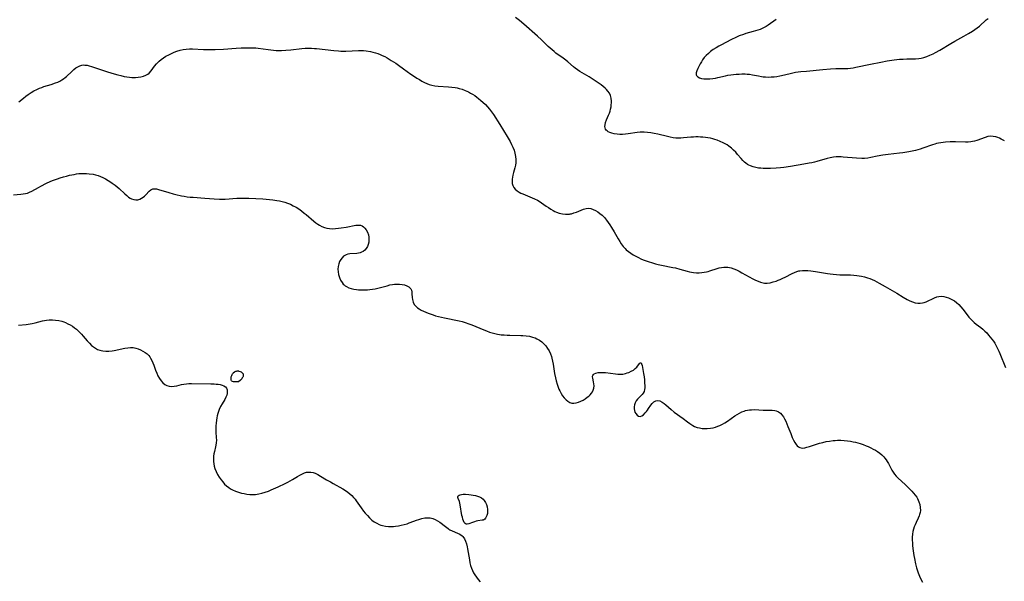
# Model space of a CAD drawing. Header units: inches. Extents: x 1073367 to 1082519, y 1569854 to 1574957.
# Tile 173 of 256: x 1077323 to 1077886, y 1572135 to 1572456. Entities that reach past the tile are written whole.
import ezdxf

# ---------------------------------------------------------------- set-up
doc = ezdxf.new("R2010")
doc.units = ezdxf.units.IN
doc.header["$MEASUREMENT"] = 0
doc.layers.add('CGG_CurvaNivelLidar_v1', color=7, linetype='Continuous', lineweight=30, true_color=0x008008)

msp = doc.modelspace()

# ---------------------------------------------------------------- linework, layer by layer
at = {"layer": 'CGG_CurvaNivelLidar_v1'}
for points in [[(1077886.4315, 1572386.6979, 71), (1077884.6281, 1572387.7467, 71), (1077883.6721, 1572388.2466, 71), (1077882.6214, 1572388.6755, 71), (1077881.5164, 1572389.009, 71), (1077880.0711, 1572389.2838, 71), (1077878.5928, 1572389.3423, 71), (1077876.9964, 1572389.1172, 71), (1077875.3839, 1572388.6683, 71), (1077870.692, 1572386.9598, 71), (1077869.4485, 1572386.5789, 71), (1077868.1787, 1572386.2831, 71), (1077867.278, 1572386.143, 71), (1077865.7794, 1572386.0193, 71), (1077864.253, 1572385.9918, 71), (1077858.5112, 1572386.1504, 71), (1077855.5378, 1572386.1342, 71), (1077852.8318, 1572385.9815, 71), (1077851.4866, 1572385.8475, 71), (1077850.127, 1572385.6647, 71), (1077848.7799, 1572385.4222, 71), (1077847.6775, 1572385.1675, 71), (1077846.5863, 1572384.8658, 71), (1077845.332, 1572384.4641, 71), (1077839.8369, 1572382.4668, 71), (1077838.2791, 1572381.9523, 71), (1077836.9355, 1572381.5591, 71), (1077835.5785, 1572381.2072, 71), (1077833.6665, 1572380.777, 71), (1077831.7395, 1572380.4024, 71), (1077828.4568, 1572379.8741, 71), (1077826.5313, 1572379.6356, 71), (1077819.9896, 1572378.917, 71), (1077816.9724, 1572378.4965, 71), (1077813.756, 1572377.8966, 71), (1077810.0082, 1572377.1049, 71), (1077808.3248, 1572376.8407, 71), (1077806.442, 1572376.6924, 71), (1077804.9175, 1572376.6859, 71), (1077801.8488, 1572376.8482, 71), (1077794.3557, 1572377.4375, 71), (1077793.0975, 1572377.5085, 71), (1077791.6322, 1572377.5426, 71), (1077790.1769, 1572377.5037, 71), (1077788.7349, 1572377.368, 71), (1077786.9103, 1572377.0327, 71), (1077785.0957, 1572376.5704, 71), (1077779.1711, 1572374.8535, 71), (1077777.8956, 1572374.5301, 71), (1077776.337, 1572374.1832, 71), (1077774.7643, 1572373.8744, 71), (1077771.7291, 1572373.3513, 71), (1077764.1225, 1572372.1245, 71), (1077760.3027, 1572371.5564, 71), (1077758.4041, 1572371.3168, 71), (1077755.944, 1572371.0735, 71), (1077752.6739, 1572370.8865, 71), (1077751.0502, 1572370.8546, 71), (1077748.5072, 1572370.9113, 71), (1077747.215, 1572371.0122, 71), (1077745.9413, 1572371.169, 71), (1077744.3104, 1572371.4647, 71), (1077742.733, 1572371.8737, 71), (1077741.2267, 1572372.4149, 71), (1077740.3849, 1572372.8048, 71), (1077739.5803, 1572373.2579, 71), (1077738.6043, 1572373.9432, 71), (1077737.9407, 1572374.4995, 71), (1077736.8857, 1572375.5248, 71), (1077735.8801, 1572376.6336, 71), (1077733.8941, 1572378.9908, 71), (1077732.7974, 1572380.243, 71), (1077731.6482, 1572381.4496, 71), (1077730.429, 1572382.5808, 71), (1077728.9574, 1572383.7272, 71), (1077727.9522, 1572384.3913, 71), (1077726.7931, 1572385.0595, 71), (1077725.5943, 1572385.6637, 71), (1077723.8832, 1572386.4075, 71), (1077722.1278, 1572387.0625, 71), (1077720.8963, 1572387.4695, 71), (1077719.6509, 1572387.8335, 71), (1077718.3908, 1572388.1452, 71), (1077716.9687, 1572388.422, 71), (1077715.5326, 1572388.6324, 71), (1077714.0871, 1572388.7863, 71), (1077712.7507, 1572388.8825, 71), (1077711.3811, 1572388.9325, 71), (1077710.0116, 1572388.9323, 71), (1077708.6448, 1572388.8802, 71), (1077707.0927, 1572388.7602, 71), (1077702.8982, 1572388.3441, 71), (1077701.462, 1572388.2502, 71), (1077700.0315, 1572388.2173, 71), (1077698.6078, 1572388.271, 71), (1077696.9828, 1572388.4616, 71), (1077695.3637, 1572388.7615, 71), (1077693.7457, 1572389.1332, 71), (1077688.2971, 1572390.5169, 71), (1077686.1911, 1572390.9681, 71), (1077684.3055, 1572391.3035, 71), (1077682.4165, 1572391.5583, 71), (1077680.5285, 1572391.7061, 71), (1077678.6462, 1572391.7128, 71), (1077678.1239, 1572391.684, 71), (1077676.4372, 1572391.5038, 71), (1077671.3951, 1572390.6674, 71), (1077669.7555, 1572390.4761, 71), (1077668.1253, 1572390.377, 71), (1077666.5422, 1572390.3812, 71), (1077665.0005, 1572390.4829, 71), (1077663.4034, 1572390.7008, 71), (1077661.9158, 1572391.0408, 71), (1077660.8045, 1572391.4263, 71), (1077659.8297, 1572391.9234, 71), (1077659.2402, 1572392.3555, 71), (1077658.7551, 1572392.8592, 71), (1077658.3694, 1572393.4794, 71), (1077658.127, 1572394.1726, 71), (1077658.0284, 1572394.99, 71), (1077658.085, 1572395.8572, 71), (1077658.4309, 1572397.2718, 71), (1077658.9951, 1572398.7425, 71), (1077660.1345, 1572401.3272, 71), (1077660.5767, 1572402.4795, 71), (1077660.9609, 1572403.6637, 71), (1077661.28, 1572404.8882, 71), (1077661.5216, 1572406.1218, 71), (1077661.6788, 1572407.3517, 71), (1077661.743, 1572408.4294, 71), (1077661.7449, 1572409.4862, 71), (1077661.6227, 1572411.0773, 71), (1077661.2592, 1572412.5722, 71), (1077660.5849, 1572413.9228, 71), (1077659.6487, 1572415.1894, 71), (1077658.9047, 1572416.0124, 71), (1077658.0878, 1572416.8105, 71), (1077657.0158, 1572417.7439, 71), (1077655.8735, 1572418.6473, 71), (1077654.6791, 1572419.5279, 71), (1077651.9036, 1572421.4224, 71), (1077649.0216, 1572423.2275, 71), (1077645.101, 1572425.5098, 71), (1077643.6575, 1572426.388, 71), (1077642.2599, 1572427.3183, 71), (1077641.1054, 1572428.1771, 71), (1077639.9911, 1572429.0809, 71), (1077636.8532, 1572431.8424, 71), (1077635.6069, 1572432.8676, 71), (1077634.1414, 1572433.979, 71), (1077630.0543, 1572436.9139, 71), (1077628.9933, 1572437.7226, 71), (1077627.8461, 1572438.6628, 71), (1077625.6303, 1572440.6555, 71), (1077621.6989, 1572444.4719, 71), (1077619.5051, 1572446.5113, 71), (1077611.6456, 1572453.4009, 71), (1077609.1036, 1572455.5198, 71), (1077606.9309, 1572457.1931, 71)], [(1077755.8796, 1572456.0271, 71.5), (1077751.4625, 1572452.8358, 71.5), (1077750.2882, 1572452.0903, 71.5), (1077749.1503, 1572451.4778, 71.5), (1077747.9673, 1572450.9375, 71.5), (1077746.7586, 1572450.4641, 71.5), (1077745.5208, 1572450.0377, 71.5), (1077742.7914, 1572449.2151, 71.5), (1077738.5689, 1572448.0107, 71.5), (1077737.3097, 1572447.6046, 71.5), (1077734.82, 1572446.6857, 71.5), (1077733.1995, 1572445.9927, 71.5), (1077730.0041, 1572444.465, 71.5), (1077724.6687, 1572441.7098, 71.5), (1077723.0975, 1572440.838, 71.5), (1077721.559, 1572439.923, 71.5), (1077719.9927, 1572438.899, 71.5), (1077718.4948, 1572437.8055, 71.5), (1077717.1718, 1572436.7107, 71.5), (1077715.9515, 1572435.5357, 71.5), (1077714.8683, 1572434.2854, 71.5), (1077713.9072, 1572432.9697, 71.5), (1077713.1775, 1572431.8165, 71.5), (1077712.5127, 1572430.6608, 71.5), (1077711.1363, 1572428.09, 71.5), (1077710.5292, 1572426.7504, 71.5), (1077710.1849, 1572425.5268, 71.5), (1077710.1566, 1572424.9013, 71.5), (1077710.2362, 1572424.4568, 71.5), (1077710.4099, 1572424.0539, 71.5), (1077710.6959, 1572423.6748, 71.5), (1077711.1687, 1572423.2834, 71.5), (1077712.1408, 1572422.7964, 71.5), (1077713.3299, 1572422.4467, 71.5), (1077714.6783, 1572422.2235, 71.5), (1077716.1408, 1572422.1254, 71.5), (1077717.0633, 1572422.1281, 71.5), (1077718.0076, 1572422.175, 71.5), (1077719.8279, 1572422.3787, 71.5), (1077721.1968, 1572422.6262, 71.5), (1077722.5756, 1572422.9318, 71.5), (1077726.8954, 1572423.9491, 71.5), (1077728.2954, 1572424.2123, 71.5), (1077729.9458, 1572424.4722, 71.5), (1077731.5453, 1572424.6696, 71.5), (1077733.1471, 1572424.8169, 71.5), (1077734.7463, 1572424.9174, 71.5), (1077736.3381, 1572424.9722, 71.5), (1077738.2861, 1572424.9628, 71.5), (1077739.46, 1572424.893, 71.5), (1077740.6268, 1572424.7696, 71.5), (1077742.3523, 1572424.4954, 71.5), (1077745.7743, 1572423.81, 71.5), (1077747.6574, 1572423.4819, 71.5), (1077748.6103, 1572423.3615, 71.5), (1077749.7732, 1572423.2627, 71.5), (1077751.4221, 1572423.2123, 71.5), (1077753.0749, 1572423.2547, 71.5), (1077754.727, 1572423.3789, 71.5), (1077756.3736, 1572423.5787, 71.5), (1077758.0096, 1572423.8524, 71.5), (1077759.0701, 1572424.0725, 71.5), (1077763.8869, 1572425.2775, 71.5), (1077765.5046, 1572425.6317, 71.5), (1077767.0472, 1572425.8952, 71.5), (1077770.0619, 1572426.2826, 71.5), (1077773.348, 1572426.6318, 71.5), (1077782.6033, 1572427.5308, 71.5), (1077787.0552, 1572427.8974, 71.5), (1077790.0293, 1572428.0216, 71.5), (1077795.5738, 1572428.0928, 71.5), (1077796.9802, 1572428.1631, 71.5), (1077798.38, 1572428.2897, 71.5), (1077799.9073, 1572428.5066, 71.5), (1077801.43, 1572428.7851, 71.5), (1077809.8291, 1572430.6057, 71.5), (1077815.7142, 1572431.7947, 71.5), (1077819.4258, 1572432.4626, 71.5), (1077823.3536, 1572433.0544, 71.5), (1077826.3852, 1572433.3684, 71.5), (1077828.5255, 1572433.4979, 71.5), (1077830.7536, 1572433.549, 71.5), (1077833.7744, 1572433.569, 71.5), (1077835.6831, 1572433.6295, 71.5), (1077837.5685, 1572433.7987, 71.5), (1077838.9251, 1572434.0294, 71.5), (1077840.3094, 1572434.3713, 71.5), (1077842.1195, 1572434.9636, 71.5), (1077843.9012, 1572435.6821, 71.5), (1077845.6576, 1572436.5002, 71.5), (1077847.0655, 1572437.2242, 71.5), (1077849.6048, 1572438.6495, 71.5), (1077855.8772, 1572442.3902, 71.5), (1077858.1349, 1572443.6984, 71.5), (1077863.3341, 1572446.5398, 71.5), (1077865.9274, 1572448.0026, 71.5), (1077868.2159, 1572449.424, 71.5), (1077869.5436, 1572450.3338, 71.5), (1077870.8241, 1572451.2959, 71.5), (1077872.1332, 1572452.385, 71.5), (1077876.0492, 1572455.8369, 71.5), (1077877.0829, 1572456.6626, 71.5)], [(1077322.9145, 1572409.0586, 70.5), (1077325.5078, 1572411.2068, 70.5), (1077326.8358, 1572412.2253, 70.5), (1077328.1868, 1572413.1983, 70.5), (1077329.962, 1572414.3535, 70.5), (1077331.522, 1572415.2531, 70.5), (1077333.1218, 1572416.0743, 70.5), (1077334.7619, 1572416.8051, 70.5), (1077336.0172, 1572417.2871, 70.5), (1077337.2891, 1572417.7251, 70.5), (1077341.4432, 1572419.018, 70.5), (1077343.8191, 1572419.8216, 70.5), (1077345.1143, 1572420.3322, 70.5), (1077346.3655, 1572420.9055, 70.5), (1077347.5593, 1572421.5618, 70.5), (1077348.5399, 1572422.212, 70.5), (1077349.4679, 1572422.9298, 70.5), (1077350.1746, 1572423.5445, 70.5), (1077353.1608, 1572426.4539, 70.5), (1077354.3236, 1572427.5188, 70.5), (1077355.4199, 1572428.3859, 70.5), (1077356.5567, 1572429.1192, 70.5), (1077357.736, 1572429.6798, 70.5), (1077358.962, 1572430.0194, 70.5), (1077359.7835, 1572430.1003, 70.5), (1077360.6246, 1572430.0822, 70.5), (1077361.884, 1572429.9118, 70.5), (1077363.1768, 1572429.6119, 70.5), (1077364.501, 1572429.2231, 70.5), (1077373.5827, 1572426.1664, 70.5), (1077377.3288, 1572425.004, 70.5), (1077379.4301, 1572424.4369, 70.5), (1077381.3167, 1572423.9863, 70.5), (1077383.2019, 1572423.5947, 70.5), (1077384.6673, 1572423.3393, 70.5), (1077386.124, 1572423.1367, 70.5), (1077387.5672, 1572422.9985, 70.5), (1077388.4574, 1572422.9517, 70.5), (1077389.6771, 1572422.9473, 70.5), (1077391.2256, 1572423.0565, 70.5), (1077392.7216, 1572423.2955, 70.5), (1077394.1467, 1572423.6687, 70.5), (1077395.478, 1572424.1895, 70.5), (1077396.6873, 1572424.8805, 70.5), (1077397.4501, 1572425.4868, 70.5), (1077398.5525, 1572426.6683, 70.5), (1077399.5501, 1572427.9998, 70.5), (1077400.5321, 1572429.3937, 70.5), (1077401.5863, 1572430.7682, 70.5), (1077402.3042, 1572431.5684, 70.5), (1077403.0833, 1572432.3223, 70.5), (1077404.3101, 1572433.318, 70.5), (1077405.635, 1572434.2252, 70.5), (1077407.0322, 1572435.0671, 70.5), (1077408.6665, 1572435.9524, 70.5), (1077410.1647, 1572436.6762, 70.5), (1077411.6991, 1572437.3367, 70.5), (1077413.2632, 1572437.9275, 70.5), (1077415.2122, 1572438.5387, 70.5), (1077416.8583, 1572438.9342, 70.5), (1077418.5258, 1572439.2034, 70.5), (1077420.4036, 1572439.3358, 70.5), (1077422.3007, 1572439.3341, 70.5), (1077428.4714, 1572439.0372, 70.5), (1077430.0785, 1572438.9911, 70.5), (1077433.304, 1572438.9733, 70.5), (1077435.2291, 1572439.0037, 70.5), (1077439.8972, 1572439.1943, 70.5), (1077447.1414, 1572439.7054, 70.5), (1077450.1202, 1572439.8846, 70.5), (1077453.4946, 1572439.9833, 70.5), (1077455.2321, 1572439.9749, 70.5), (1077456.8318, 1572439.9265, 70.5), (1077458.4261, 1572439.8267, 70.5), (1077459.8019, 1572439.6907, 70.5), (1077465.5483, 1572438.8868, 70.5), (1077467.0601, 1572438.6933, 70.5), (1077468.5755, 1572438.5411, 70.5), (1077470.066, 1572438.4459, 70.5), (1077471.5599, 1572438.3997, 70.5), (1077473.0559, 1572438.395, 70.5), (1077475.5335, 1572438.4729, 70.5), (1077478.454, 1572438.6994, 70.5), (1077484.8013, 1572439.463, 70.5), (1077486.6639, 1572439.6372, 70.5), (1077488.5274, 1572439.7261, 70.5), (1077490.2083, 1572439.7094, 70.5), (1077491.89, 1572439.613, 70.5), (1077493.1562, 1572439.5001, 70.5), (1077503.0919, 1572438.3387, 70.5), (1077505.6546, 1572438.1003, 70.5), (1077507.0842, 1572438.0148, 70.5), (1077508.5118, 1572437.9772, 70.5), (1077509.9678, 1572437.9953, 70.5), (1077517.0644, 1572438.3915, 70.5), (1077518.5461, 1572438.3995, 70.5), (1077520.0433, 1572438.3139, 70.5), (1077521.5366, 1572438.1465, 70.5), (1077523.9322, 1572437.7512, 70.5), (1077525.3884, 1572437.4338, 70.5), (1077526.8306, 1572437.0474, 70.5), (1077528.2523, 1572436.5828, 70.5), (1077529.51, 1572436.0912, 70.5), (1077530.7485, 1572435.5389, 70.5), (1077532.1235, 1572434.8573, 70.5), (1077533.4792, 1572434.1232, 70.5), (1077535.8795, 1572432.6908, 70.5), (1077538.4196, 1572431.0589, 70.5), (1077539.9403, 1572430.0334, 70.5), (1077542.9362, 1572427.904, 70.5), (1077547.1229, 1572424.8241, 70.5), (1077549.1306, 1572423.4415, 70.5), (1077550.5404, 1572422.5475, 70.5), (1077551.9677, 1572421.7018, 70.5), (1077553.4075, 1572420.9044, 70.5), (1077554.8553, 1572420.1586, 70.5), (1077556.2089, 1572419.5206, 70.5), (1077557.578, 1572418.9629, 70.5), (1077558.9753, 1572418.5189, 70.5), (1077560.7746, 1572418.1553, 70.5), (1077562.6215, 1572417.9503, 70.5), (1077568.5349, 1572417.6257, 70.5), (1077570.4316, 1572417.4247, 70.5), (1077572.3197, 1572417.1441, 70.5), (1077573.4936, 1572416.932, 70.5), (1077574.6577, 1572416.6835, 70.5), (1077576.428, 1572416.2052, 70.5), (1077578.1498, 1572415.5908, 70.5), (1077579.1072, 1572415.1692, 70.5), (1077580.0458, 1572414.7014, 70.5), (1077581.2273, 1572414.0438, 70.5), (1077582.385, 1572413.3322, 70.5), (1077583.5565, 1572412.5504, 70.5), (1077584.7064, 1572411.7281, 70.5), (1077585.8354, 1572410.8714, 70.5), (1077587.0859, 1572409.8639, 70.5), (1077588.2998, 1572408.8112, 70.5), (1077589.6807, 1572407.4925, 70.5), (1077590.9848, 1572406.097, 70.5), (1077592.1088, 1572404.7425, 70.5), (1077593.1636, 1572403.329, 70.5), (1077594.2434, 1572401.7375, 70.5), (1077597.873, 1572396.0708, 70.5), (1077602.1567, 1572389.1964, 70.5), (1077603.8656, 1572386.2871, 70.5), (1077604.7092, 1572384.7058, 70.5), (1077605.4522, 1572383.0977, 70.5), (1077606.0948, 1572381.3572, 70.5), (1077606.6018, 1572379.5964, 70.5), (1077606.9667, 1572377.8242, 70.5), (1077607.1628, 1572376.0526, 70.5), (1077607.1854, 1572375.113, 70.5), (1077607.1429, 1572374.1797, 70.5), (1077606.9413, 1572372.7647, 70.5), (1077606.5982, 1572371.3444, 70.5), (1077605.7461, 1572368.5477, 70.5), (1077605.3593, 1572367.159, 70.5), (1077605.1074, 1572365.9642, 70.5), (1077604.9555, 1572364.7806, 70.5), (1077604.9262, 1572363.6203, 70.5), (1077605.0658, 1572362.3657, 70.5), (1077605.3985, 1572361.1826, 70.5), (1077605.9394, 1572360.1003, 70.5), (1077606.7666, 1572359.073, 70.5), (1077607.8036, 1572358.1734, 70.5), (1077609.0014, 1572357.3791, 70.5), (1077610.0204, 1572356.8226, 70.5), (1077611.0973, 1572356.311, 70.5), (1077612.3947, 1572355.7637, 70.5), (1077616.4396, 1572354.1838, 70.5), (1077617.7979, 1572353.5963, 70.5), (1077619.5776, 1572352.7029, 70.5), (1077620.4409, 1572352.2005, 70.5), (1077621.8132, 1572351.3074, 70.5), (1077624.4863, 1572349.4106, 70.5), (1077625.8096, 1572348.5043, 70.5), (1077627.1487, 1572347.6438, 70.5), (1077628.5006, 1572346.8446, 70.5), (1077629.3858, 1572346.3693, 70.5), (1077630.2851, 1572345.9442, 70.5), (1077631.9617, 1572345.3388, 70.5), (1077633.6866, 1572344.9384, 70.5), (1077635.433, 1572344.7426, 70.5), (1077636.5902, 1572344.7326, 70.5), (1077637.7381, 1572344.827, 70.5), (1077638.1615, 1572344.891, 70.5), (1077638.9064, 1572345.0435, 70.5), (1077640.3342, 1572345.4557, 70.5), (1077641.7351, 1572345.9705, 70.5), (1077644.4554, 1572347.0969, 70.5), (1077645.857, 1572347.6318, 70.5), (1077647.2337, 1572348.0192, 70.5), (1077648.5939, 1572348.1633, 70.5), (1077649.9453, 1572347.9883, 70.5), (1077651.2879, 1572347.5403, 70.5), (1077652.6212, 1572346.8843, 70.5), (1077653.9041, 1572346.094, 70.5), (1077655.1636, 1572345.1781, 70.5), (1077656.3846, 1572344.1499, 70.5), (1077657.6996, 1572342.8544, 70.5), (1077658.9277, 1572341.4151, 70.5), (1077659.9577, 1572340.0341, 70.5), (1077660.9364, 1572338.5906, 70.5), (1077661.875, 1572337.1026, 70.5), (1077663.271, 1572334.7461, 70.5), (1077665.5688, 1572330.7466, 70.5), (1077666.4748, 1572329.2303, 70.5), (1077667.4191, 1572327.7617, 70.5), (1077668.4298, 1572326.3665, 70.5), (1077669.5398, 1572325.075, 70.5), (1077670.1976, 1572324.4271, 70.5), (1077671.4612, 1572323.3644, 70.5), (1077672.8167, 1572322.4009, 70.5), (1077674.2417, 1572321.5145, 70.5), (1077675.7191, 1572320.6887, 70.5), (1077677.1411, 1572319.9613, 70.5), (1077678.5961, 1572319.2838, 70.5), (1077679.9525, 1572318.714, 70.5), (1077682.7229, 1572317.6814, 70.5), (1077685.2177, 1572316.8537, 70.5), (1077686.8682, 1572316.3658, 70.5), (1077688.5333, 1572315.9294, 70.5), (1077690.3159, 1572315.5276, 70.5), (1077696.9065, 1572314.2921, 70.5), (1077698.3157, 1572313.9947, 70.5), (1077700.7885, 1572313.3845, 70.5), (1077705.0084, 1572312.1877, 70.5), (1077706.4132, 1572311.8214, 70.5), (1077707.5603, 1572311.5659, 70.5), (1077708.7102, 1572311.3696, 70.5), (1077710.3363, 1572311.2223, 70.5), (1077711.9646, 1572311.226, 70.5), (1077713.3667, 1572311.3462, 70.5), (1077714.7587, 1572311.5554, 70.5), (1077716.1367, 1572311.8333, 70.5), (1077717.1113, 1572312.0665, 70.5), (1077718.073, 1572312.332, 70.5), (1077722.1235, 1572313.6339, 70.5), (1077723.4507, 1572313.9919, 70.5), (1077724.7826, 1572314.2738, 70.5), (1077726.1165, 1572314.4515, 70.5), (1077727.2274, 1572314.498, 70.5), (1077728.3332, 1572314.4365, 70.5), (1077729.3001, 1572314.2847, 70.5), (1077730.2599, 1572314.0507, 70.5), (1077731.7531, 1572313.5476, 70.5), (1077733.2341, 1572312.9158, 70.5), (1077734.8234, 1572312.1322, 70.5), (1077736.41, 1572311.2846, 70.5), (1077742.6178, 1572307.8042, 70.5), (1077744.0949, 1572307.0405, 70.5), (1077745.5761, 1572306.3673, 70.5), (1077747.0681, 1572305.8288, 70.5), (1077748.5785, 1572305.478, 70.5), (1077749.1968, 1572305.4035, 70.5), (1077750.8552, 1572305.3914, 70.5), (1077752.5333, 1572305.6016, 70.5), (1077754.2196, 1572305.9878, 70.5), (1077755.903, 1572306.5175, 70.5), (1077757.1137, 1572306.9765, 70.5), (1077758.3165, 1572307.4858, 70.5), (1077759.6892, 1572308.1194, 70.5), (1077761.0491, 1572308.789, 70.5), (1077765.073, 1572310.8594, 70.5), (1077766.4183, 1572311.4743, 70.5), (1077767.7845, 1572311.9882, 70.5), (1077768.8928, 1572312.2967, 70.5), (1077769.3994, 1572312.402, 70.5), (1077770.9624, 1572312.6025, 70.5), (1077772.5553, 1572312.6519, 70.5), (1077774.1131, 1572312.5851, 70.5), (1077775.6863, 1572312.435, 70.5), (1077778.4723, 1572312.0435, 70.5), (1077785.291, 1572310.8246, 70.5), (1077786.9232, 1572310.5794, 70.5), (1077788.5615, 1572310.3869, 70.5), (1077790.5014, 1572310.2431, 70.5), (1077792.446, 1572310.1738, 70.5), (1077796.8897, 1572310.1131, 70.5), (1077798.5171, 1572310.0467, 70.5), (1077800.2817, 1572309.9202, 70.5), (1077802.0378, 1572309.7355, 70.5), (1077803.3573, 1572309.5555, 70.5), (1077804.6672, 1572309.3348, 70.5), (1077806.4709, 1572308.9464, 70.5), (1077808.2418, 1572308.4479, 70.5), (1077809.5722, 1572307.9802, 70.5), (1077810.8775, 1572307.4428, 70.5), (1077812.1573, 1572306.8414, 70.5), (1077813.4942, 1572306.1371, 70.5), (1077814.8112, 1572305.3868, 70.5), (1077818.2154, 1572303.3636, 70.5), (1077824.8599, 1572299.5428, 70.5), (1077828.5473, 1572297.2998, 70.5), (1077830.8239, 1572296.0005, 70.5), (1077832.3635, 1572295.2305, 70.5), (1077833.9151, 1572294.5921, 70.5), (1077835.4774, 1572294.1325, 70.5), (1077837.046, 1572293.8863, 70.5), (1077838.332, 1572293.8719, 70.5), (1077839.6609, 1572294.0521, 70.5), (1077840.6659, 1572294.3227, 70.5), (1077841.6508, 1572294.6846, 70.5), (1077842.8663, 1572295.2312, 70.5), (1077845.2521, 1572296.4339, 70.5), (1077846.4889, 1572297.0096, 70.5), (1077847.736, 1572297.4744, 70.5), (1077849.0032, 1572297.7638, 70.5), (1077850.3579, 1572297.8251, 70.5), (1077851.7348, 1572297.6715, 70.5), (1077853.1229, 1572297.3484, 70.5), (1077854.4553, 1572296.9076, 70.5), (1077855.6218, 1572296.4158, 70.5), (1077856.7624, 1572295.8309, 70.5), (1077857.8642, 1572295.1508, 70.5), (1077859.159, 1572294.1683, 70.5), (1077860.3613, 1572293.0415, 70.5), (1077861.5311, 1572291.7545, 70.5), (1077862.6464, 1572290.3904, 70.5), (1077865.1561, 1572287.1284, 70.5), (1077866.1677, 1572285.8836, 70.5), (1077867.2338, 1572284.694, 70.5), (1077868.353, 1572283.6019, 70.5), (1077869.1809, 1572282.8788, 70.5), (1077870.3821, 1572281.9101, 70.5), (1077872.9274, 1572279.9792, 70.5), (1077874.2121, 1572278.9418, 70.5), (1077875.3323, 1572277.9156, 70.5), (1077876.3995, 1572276.8217, 70.5), (1077877.4208, 1572275.6732, 70.5), (1077878.4005, 1572274.4803, 70.5), (1077879.3264, 1572273.2632, 70.5), (1077880.1327, 1572272.1097, 70.5), (1077880.8991, 1572270.927, 70.5), (1077881.7788, 1572269.4535, 70.5), (1077882.5846, 1572267.9382, 70.5), (1077883.2396, 1572266.5241, 70.5), (1077883.8435, 1572265.0811, 70.5), (1077887.0103, 1572257.0611, 70.5)], [(1077319.947, 1572355.9013, 70), (1077324.1286, 1572356.2024, 70), (1077325.468, 1572356.3437, 70), (1077326.7766, 1572356.5761, 70), (1077327.8142, 1572356.8623, 70), (1077329.0907, 1572357.361, 70), (1077330.3381, 1572357.9752, 70), (1077334.1458, 1572360.1102, 70), (1077335.4914, 1572360.831, 70), (1077338.7448, 1572362.4531, 70), (1077340.81, 1572363.3686, 70), (1077342.2017, 1572363.9401, 70), (1077345.0294, 1572364.9961, 70), (1077346.4633, 1572365.4741, 70), (1077348.5351, 1572366.0943, 70), (1077350.2437, 1572366.5597, 70), (1077351.9594, 1572366.9852, 70), (1077354.5401, 1572367.532, 70), (1077355.8953, 1572367.7676, 70), (1077357.2512, 1572367.9534, 70), (1077358.6083, 1572368.0724, 70), (1077360.1367, 1572368.1096, 70), (1077361.6637, 1572368.0527, 70), (1077363.1852, 1572367.912, 70), (1077365.3144, 1572367.5755, 70), (1077366.7928, 1572367.2344, 70), (1077368.2452, 1572366.7967, 70), (1077369.602, 1572366.2818, 70), (1077370.933, 1572365.6879, 70), (1077372.4666, 1572364.9124, 70), (1077373.9682, 1572364.0656, 70), (1077375.4328, 1572363.1544, 70), (1077376.2894, 1572362.5791, 70), (1077377.9731, 1572361.3424, 70), (1077379.1318, 1572360.3831, 70), (1077380.2482, 1572359.3833, 70), (1077383.4956, 1572356.3325, 70), (1077384.5925, 1572355.3755, 70), (1077385.7005, 1572354.5218, 70), (1077386.5089, 1572353.9972, 70), (1077387.3336, 1572353.5662, 70), (1077388.7477, 1572353.0973, 70), (1077389.8917, 1572352.964, 70), (1077391.0173, 1572353.0599, 70), (1077392.0501, 1572353.3704, 70), (1077393.0384, 1572353.8583, 70), (1077393.9774, 1572354.4817, 70), (1077394.7799, 1572355.1319, 70), (1077395.5349, 1572355.8356, 70), (1077397.4882, 1572357.8528, 70), (1077398.4578, 1572358.6633, 70), (1077399.5011, 1572359.1778, 70), (1077400.5098, 1572359.3061, 70), (1077401.6105, 1572359.1895, 70), (1077402.7952, 1572358.9047, 70), (1077408.6327, 1572357.0857, 70), (1077411.0758, 1572356.4061, 70), (1077412.6494, 1572356.0076, 70), (1077415.855, 1572355.3011, 70), (1077417.4799, 1572355.0086, 70), (1077419.2047, 1572354.7585, 70), (1077420.8708, 1572354.5719, 70), (1077422.5432, 1572354.4222, 70), (1077429.2404, 1572353.9369, 70), (1077434.6446, 1572353.4758, 70), (1077437.7099, 1572353.3281, 70), (1077439.4144, 1572353.3273, 70), (1077440.9057, 1572353.3853, 70), (1077447.6357, 1572353.9067, 70), (1077449.5846, 1572353.9844, 70), (1077451.1712, 1572353.9916, 70), (1077454.3508, 1572353.8995, 70), (1077462.5025, 1572353.4631, 70), (1077466.305, 1572353.1843, 70), (1077468.1936, 1572352.9824, 70), (1077470.4511, 1572352.6489, 70), (1077472.0046, 1572352.3532, 70), (1077473.5415, 1572352.0012, 70), (1077475.0572, 1572351.5855, 70), (1077476.5459, 1572351.0949, 70), (1077478.1944, 1572350.4311, 70), (1077479.8236, 1572349.6344, 70), (1077481.4054, 1572348.7349, 70), (1077482.944, 1572347.7507, 70), (1077484.5475, 1572346.6167, 70), (1077486.1087, 1572345.4203, 70), (1077487.1751, 1572344.5569, 70), (1077491.6777, 1572340.7197, 70), (1077492.7612, 1572339.871, 70), (1077493.8712, 1572339.0826, 70), (1077494.8067, 1572338.495, 70), (1077496.1888, 1572337.7552, 70), (1077497.6162, 1572337.156, 70), (1077499.0899, 1572336.7269, 70), (1077500.4954, 1572336.5038, 70), (1077502.228, 1572336.429, 70), (1077503.9891, 1572336.5092, 70), (1077505.7652, 1572336.6906, 70), (1077507.1969, 1572336.8819, 70), (1077510.0141, 1572337.3573, 70), (1077515.5631, 1572338.4291, 70), (1077516.977, 1572338.5799, 70), (1077518.2688, 1572338.4448, 70), (1077519.1841, 1572338.0587, 70), (1077520.0225, 1572337.4539, 70), (1077520.7864, 1572336.6775, 70), (1077521.4731, 1572335.769, 70), (1077522.2331, 1572334.436, 70), (1077522.7812, 1572332.9693, 70), (1077523.0265, 1572331.6841, 70), (1077523.0947, 1572330.3615, 70), (1077523.0001, 1572329.0363, 70), (1077522.9512, 1572328.7059, 70), (1077522.6571, 1572327.4362, 70), (1077522.198, 1572326.241, 70), (1077521.5635, 1572325.1589, 70), (1077520.7419, 1572324.2244, 70), (1077519.7633, 1572323.4592, 70), (1077518.9312, 1572323.0002, 70), (1077518.0402, 1572322.6585, 70), (1077517.0872, 1572322.4334, 70), (1077516.0988, 1572322.2999, 70), (1077512.2428, 1572322.0337, 70), (1077511.0202, 1572321.8409, 70), (1077510.0127, 1572321.5436, 70), (1077509.2732, 1572321.1872, 70), (1077508.6252, 1572320.7378, 70), (1077507.7293, 1572319.8676, 70), (1077506.9583, 1572318.8245, 70), (1077506.3187, 1572317.6459, 70), (1077505.8255, 1572316.3621, 70), (1077505.4761, 1572314.8692, 70), (1077505.3375, 1572313.3192, 70), (1077505.4129, 1572311.8066, 70), (1077505.6752, 1572310.3027, 70), (1077506.1743, 1572308.6491, 70), (1077506.8673, 1572307.0831, 70), (1077507.7475, 1572305.6515, 70), (1077508.4225, 1572304.8234, 70), (1077508.8512, 1572304.3925, 70), (1077509.4728, 1572303.8781, 70), (1077510.3466, 1572303.3187, 70), (1077511.6118, 1572302.7165, 70), (1077512.9791, 1572302.2437, 70), (1077514.4235, 1572301.8869, 70), (1077515.9256, 1572301.6395, 70), (1077517.0926, 1572301.5227, 70), (1077518.2777, 1572301.4586, 70), (1077519.4859, 1572301.4403, 70), (1077520.7027, 1572301.4678, 70), (1077522.203, 1572301.564, 70), (1077523.7042, 1572301.7188, 70), (1077525.201, 1572301.9217, 70), (1077526.6882, 1572302.165, 70), (1077528.2025, 1572302.4561, 70), (1077529.7653, 1572302.8231, 70), (1077533.5041, 1572303.8829, 70), (1077535.0754, 1572304.2757, 70), (1077536.641, 1572304.5774, 70), (1077537.622, 1572304.7038, 70), (1077538.5949, 1572304.7795, 70), (1077539.5596, 1572304.8058, 70), (1077540.506, 1572304.78, 70), (1077542.0286, 1572304.6166, 70), (1077543.4542, 1572304.3069, 70), (1077544.7455, 1572303.8498, 70), (1077545.8557, 1572303.2331, 70), (1077546.2987, 1572302.8813, 70), (1077546.6365, 1572302.5363, 70), (1077546.9694, 1572302.0836, 70), (1077547.3412, 1572301.3088, 70), (1077547.5905, 1572300.3343, 70), (1077547.7134, 1572299.2891, 70), (1077547.831, 1572297.1197, 70), (1077547.9524, 1572296.0211, 70), (1077548.1256, 1572295.1909, 70), (1077548.3908, 1572294.3834, 70), (1077549.0537, 1572293.1419, 70), (1077550.0211, 1572291.9901, 70), (1077550.8911, 1572291.2354, 70), (1077551.8681, 1572290.5503, 70), (1077552.9305, 1572289.9226, 70), (1077554.202, 1572289.2745, 70), (1077555.5414, 1572288.6745, 70), (1077556.9304, 1572288.115, 70), (1077559.7319, 1572287.1217, 70), (1077561.1315, 1572286.6937, 70), (1077562.8085, 1572286.2522, 70), (1077566.2233, 1572285.494, 70), (1077574.6938, 1572283.7621, 70), (1077576.3555, 1572283.3619, 70), (1077578.1976, 1572282.8447, 70), (1077580.271, 1572282.1424, 70), (1077581.9306, 1572281.5033, 70), (1077588.7013, 1572278.6118, 70), (1077590.3787, 1572277.9635, 70), (1077592.0753, 1572277.3771, 70), (1077593.5976, 1572276.9143, 70), (1077595.1326, 1572276.5103, 70), (1077596.6789, 1572276.1709, 70), (1077597.6799, 1572275.9911, 70), (1077598.6854, 1572275.8459, 70), (1077600.4278, 1572275.6767, 70), (1077602.0861, 1572275.5767, 70), (1077603.7497, 1572275.5178, 70), (1077609.9028, 1572275.4823, 70), (1077611.0523, 1572275.4292, 70), (1077612.9605, 1572275.2532, 70), (1077614.8338, 1572274.957, 70), (1077616.6518, 1572274.5197, 70), (1077618.1394, 1572274.0077, 70), (1077619.1546, 1572273.5458, 70), (1077620.5752, 1572272.7335, 70), (1077621.9148, 1572271.762, 70), (1077623.1504, 1572270.6529, 70), (1077624.2677, 1572269.4152, 70), (1077625.2657, 1572268.0322, 70), (1077626.1318, 1572266.5435, 70), (1077626.8697, 1572264.9687, 70), (1077627.4739, 1572263.32, 70), (1077627.7239, 1572262.4654, 70), (1077628.1238, 1572260.7596, 70), (1077628.4426, 1572259.0151, 70), (1077629.2586, 1572253.6833, 70), (1077629.7235, 1572251.2726, 70), (1077630.1702, 1572249.3916, 70), (1077630.6896, 1572247.5481, 70), (1077631.2905, 1572245.7591, 70), (1077631.7011, 1572244.7127, 70), (1077632.1587, 1572243.7023, 70), (1077632.9491, 1572242.2669, 70), (1077633.8428, 1572240.935, 70), (1077634.8143, 1572239.7165, 70), (1077635.8174, 1572238.6597, 70), (1077636.8737, 1572237.7668, 70), (1077637.9853, 1572237.0882, 70), (1077639.1582, 1572236.6883, 70), (1077640.342, 1572236.6153, 70), (1077641.6525, 1572236.8203, 70), (1077642.9916, 1572237.2474, 70), (1077644.3393, 1572237.8401, 70), (1077645.5751, 1572238.4989, 70), (1077646.7783, 1572239.2447, 70), (1077647.9235, 1572240.067, 70), (1077648.7627, 1572240.7618, 70), (1077649.5342, 1572241.4977, 70), (1077650.27, 1572242.334, 70), (1077650.8839, 1572243.2162, 70), (1077651.3476, 1572244.1463, 70), (1077651.6804, 1572245.3389, 70), (1077651.7911, 1572246.5612, 70), (1077651.7192, 1572247.7679, 70), (1077651.5157, 1572248.8887, 70), (1077651.0505, 1572250.9291, 70), (1077650.9737, 1572251.8262, 70), (1077651.0053, 1572252.1742, 70), (1077651.1053, 1572252.5607, 70), (1077651.4468, 1572253.1293, 70), (1077651.9458, 1572253.5259, 70), (1077652.9099, 1572253.9325, 70), (1077654.1081, 1572254.1905, 70), (1077655.4756, 1572254.3154, 70), (1077656.9598, 1572254.3128, 70), (1077658.4496, 1572254.1958, 70), (1077664.1734, 1572253.4623, 70), (1077665.4042, 1572253.3424, 70), (1077666.6239, 1572253.2861, 70), (1077668.2458, 1572253.3593, 70), (1077669.8493, 1572253.648, 70), (1077670.8217, 1572253.9441, 70), (1077671.7591, 1572254.3051, 70), (1077673.1106, 1572254.9322, 70), (1077674.3473, 1572255.6504, 70), (1077675.416, 1572256.4648, 70), (1077676.1895, 1572257.263, 70), (1077677.8016, 1572259.4013, 70), (1077678.202, 1572259.7562, 70), (1077678.3578, 1572259.8107, 70), (1077678.4895, 1572259.8048, 70), (1077678.6767, 1572259.6931, 70), (1077678.9999, 1572259.1512, 70), (1077679.2761, 1572258.2716, 70), (1077679.5241, 1572257.143, 70), (1077680.1318, 1572253.5842, 70), (1077680.4025, 1572251.7054, 70), (1077680.5832, 1572249.9873, 70), (1077680.7075, 1572248.2984, 70), (1077680.7851, 1572246.6899, 70), (1077680.8037, 1572245.5266, 70), (1077680.7243, 1572244.443, 70), (1077680.4352, 1572243.3017, 70), (1077679.9318, 1572242.318, 70), (1077679.4128, 1572241.6905, 70), (1077678.158, 1572240.5371, 70), (1077677.3822, 1572239.7764, 70), (1077676.6302, 1572238.9207, 70), (1077675.9482, 1572237.9798, 70), (1077675.3862, 1572236.9606, 70), (1077674.9745, 1572235.8185, 70), (1077674.7591, 1572234.6406, 70), (1077674.7536, 1572233.4717, 70), (1077674.923, 1572232.5188, 70), (1077675.2311, 1572231.6279, 70), (1077675.6531, 1572230.8239, 70), (1077676.3903, 1572229.9022, 70), (1077677.25, 1572229.2878, 70), (1077678.1839, 1572229.0875, 70), (1077679.1634, 1572229.3902, 70), (1077680.1524, 1572230.1016, 70), (1077681.1289, 1572231.0985, 70), (1077681.78, 1572231.8932, 70), (1077682.4087, 1572232.7465, 70), (1077683.0075, 1572233.633, 70), (1077684.3093, 1572235.64, 70), (1077685.0104, 1572236.5246, 70), (1077686.0137, 1572237.415, 70), (1077687.1254, 1572237.9974, 70), (1077688.2995, 1572238.1913, 70), (1077689.4976, 1572237.9351, 70), (1077690.7148, 1572237.316, 70), (1077691.9511, 1572236.4385, 70), (1077692.8821, 1572235.673, 70), (1077695.8616, 1572233.1036, 70), (1077697.7246, 1572231.6213, 70), (1077702.7936, 1572227.8457, 70), (1077705.2622, 1572225.9519, 70), (1077706.4941, 1572225.0541, 70), (1077707.743, 1572224.2314, 70), (1077708.2838, 1572223.9128, 70), (1077709.2836, 1572223.4, 70), (1077710.7239, 1572222.8543, 70), (1077712.1291, 1572222.4967, 70), (1077713.5736, 1572222.2688, 70), (1077715.0441, 1572222.16, 70), (1077716.5291, 1572222.1666, 70), (1077718.3392, 1572222.3355, 70), (1077719.9439, 1572222.6458, 70), (1077721.237, 1572223.008, 70), (1077722.5133, 1572223.4561, 70), (1077723.7707, 1572223.9786, 70), (1077725.2431, 1572224.6895, 70), (1077726.6782, 1572225.4887, 70), (1077728.0868, 1572226.3809, 70), (1077732.3988, 1572229.417, 70), (1077733.6818, 1572230.2422, 70), (1077734.9895, 1572230.9956, 70), (1077736.3229, 1572231.6582, 70), (1077737.6845, 1572232.2063, 70), (1077738.468, 1572232.4549, 70), (1077739.5992, 1572232.7193, 70), (1077740.7024, 1572232.8774, 70), (1077741.8189, 1572232.9608, 70), (1077743.5792, 1572232.9842, 70), (1077748.6139, 1572232.7633, 70), (1077751.9943, 1572232.7189, 70), (1077753.636, 1572232.661, 70), (1077755.1925, 1572232.4781, 70), (1077756.0454, 1572232.2792, 70), (1077756.8507, 1572231.9886, 70), (1077757.2936, 1572231.769, 70), (1077757.8664, 1572231.4025, 70), (1077758.3587, 1572231.0037, 70), (1077759.2528, 1572230.0639, 70), (1077760.0555, 1572228.963, 70), (1077760.7833, 1572227.7377, 70), (1077761.4483, 1572226.4177, 70), (1077762.0989, 1572224.939, 70), (1077762.7141, 1572223.4107, 70), (1077764.2872, 1572219.3327, 70), (1077765.1906, 1572217.1051, 70), (1077765.8628, 1572215.6176, 70), (1077766.58, 1572214.2473, 70), (1077767.3714, 1572213.0331, 70), (1077768.0208, 1572212.2813, 70), (1077768.7352, 1572211.684, 70), (1077769.5229, 1572211.2739, 70), (1077770.8201, 1572211.047, 70), (1077772.2563, 1572211.1711, 70), (1077773.5813, 1572211.4735, 70), (1077774.9722, 1572211.8944, 70), (1077778.4148, 1572213.0573, 70), (1077780.7253, 1572213.7597, 70), (1077782.5788, 1572214.2545, 70), (1077784.4629, 1572214.6888, 70), (1077786.3698, 1572215.0461, 70), (1077788.4662, 1572215.3255, 70), (1077789.7381, 1572215.4323, 70), (1077791.0123, 1572215.49, 70), (1077792.9035, 1572215.4846, 70), (1077794.7913, 1572215.3848, 70), (1077796.6712, 1572215.2032, 70), (1077798.4342, 1572214.9547, 70), (1077799.9359, 1572214.6639, 70), (1077801.3233, 1572214.3341, 70), (1077802.6998, 1572213.9565, 70), (1077804.0648, 1572213.5376, 70), (1077805.7294, 1572212.9695, 70), (1077807.369, 1572212.3445, 70), (1077808.5092, 1572211.8669, 70), (1077810.0052, 1572211.1855, 70), (1077811.4646, 1572210.455, 70), (1077812.7501, 1572209.7451, 70), (1077813.9866, 1572208.9796, 70), (1077815.2232, 1572208.0984, 70), (1077816.3783, 1572207.1359, 70), (1077817.4365, 1572206.0853, 70), (1077818.1817, 1572205.2046, 70), (1077818.8633, 1572204.2747, 70), (1077819.5028, 1572203.2818, 70), (1077820.1288, 1572202.2004, 70), (1077822.0995, 1572198.4238, 70), (1077822.876, 1572197.1443, 70), (1077823.6794, 1572196.0542, 70), (1077824.5723, 1572195.016, 70), (1077825.5345, 1572194.0185, 70), (1077829.886, 1572189.9683, 70), (1077831.2084, 1572188.6805, 70), (1077833.5538, 1572186.2904, 70), (1077834.5564, 1572185.1881, 70), (1077835.4883, 1572184.057, 70), (1077836.319, 1572182.8823, 70), (1077836.7161, 1572182.22, 70), (1077837.1947, 1572181.2764, 70), (1077837.5927, 1572180.307, 70), (1077838.0815, 1572178.6543, 70), (1077838.3537, 1572176.9829, 70), (1077838.3945, 1572175.3244, 70), (1077838.2632, 1572174.1717, 70), (1077837.9957, 1572173.1006, 70), (1077837.672, 1572172.2019, 70), (1077837.1433, 1572170.9765, 70), (1077835.9555, 1572168.464, 70), (1077835.3803, 1572167.1614, 70), (1077834.8909, 1572165.882, 70), (1077834.4777, 1572164.5677, 70), (1077834.1576, 1572163.2217, 70), (1077833.9264, 1572161.6967, 70), (1077833.8072, 1572160.1438, 70), (1077833.7776, 1572158.5701, 70), (1077833.8339, 1572156.7207, 70), (1077833.9457, 1572155.1105, 70), (1077834.265, 1572152.1813, 70), (1077834.6719, 1572149.5598, 70), (1077834.9956, 1572147.9021, 70), (1077835.6705, 1572144.8755, 70), (1077836.2732, 1572142.4726, 70), (1077836.5624, 1572141.4479, 70), (1077837.1564, 1572139.609, 70), (1077837.846, 1572137.8225, 70), (1077838.6482, 1572136.1051, 70), (1077839.7133, 1572134.2928, 70)], [(1077322.7569, 1572281.3002, 69.5), (1077327.0496, 1572281.6335, 69.5), (1077328.2963, 1572281.7895, 69.5), (1077329.4517, 1572281.9879, 69.5), (1077330.6046, 1572282.2328, 69.5), (1077332.1693, 1572282.6212, 69.5), (1077336.4146, 1572283.7305, 69.5), (1077337.5395, 1572283.9693, 69.5), (1077338.7343, 1572284.1656, 69.5), (1077340.2277, 1572284.3035, 69.5), (1077342.0667, 1572284.3244, 69.5), (1077343.9044, 1572284.1977, 69.5), (1077345.7271, 1572283.9277, 69.5), (1077347.5191, 1572283.5057, 69.5), (1077348.6592, 1572283.1404, 69.5), (1077349.6263, 1572282.7637, 69.5), (1077350.9693, 1572282.1388, 69.5), (1077352.2737, 1572281.424, 69.5), (1077353.5391, 1572280.6319, 69.5), (1077354.7628, 1572279.771, 69.5), (1077355.8013, 1572278.9606, 69.5), (1077356.8004, 1572278.1029, 69.5), (1077357.7551, 1572277.1987, 69.5), (1077358.781, 1572276.1181, 69.5), (1077359.7525, 1572274.9956, 69.5), (1077362.0332, 1572272.2477, 69.5), (1077363.2485, 1572270.9266, 69.5), (1077364.5299, 1572269.7086, 69.5), (1077365.604, 1572268.8458, 69.5), (1077366.731, 1572268.0912, 69.5), (1077367.9102, 1572267.4634, 69.5), (1077369.1436, 1572266.9872, 69.5), (1077370.0391, 1572266.7559, 69.5), (1077370.9587, 1572266.5982, 69.5), (1077372.6794, 1572266.4624, 69.5), (1077374.4429, 1572266.4941, 69.5), (1077376.2272, 1572266.6757, 69.5), (1077377.3849, 1572266.8666, 69.5), (1077383.5099, 1572268.1601, 69.5), (1077385.1377, 1572268.4187, 69.5), (1077386.7368, 1572268.549, 69.5), (1077388.298, 1572268.4885, 69.5), (1077389.7238, 1572268.2132, 69.5), (1077391.1118, 1572267.761, 69.5), (1077392.4657, 1572267.1793, 69.5), (1077393.8438, 1572266.4657, 69.5), (1077395.1564, 1572265.6409, 69.5), (1077396.2269, 1572264.8125, 69.5), (1077397.198, 1572263.875, 69.5), (1077397.7861, 1572263.1729, 69.5), (1077398.2874, 1572262.4551, 69.5), (1077399.0014, 1572261.1591, 69.5), (1077399.5793, 1572259.8119, 69.5), (1077400.0865, 1572258.4087, 69.5), (1077401.0549, 1572255.5424, 69.5), (1077401.7217, 1572253.827, 69.5), (1077402.4721, 1572252.2488, 69.5), (1077403.334, 1572250.7721, 69.5), (1077404.3101, 1572249.4322, 69.5), (1077405.326, 1572248.3442, 69.5), (1077406.4332, 1572247.4398, 69.5), (1077407.6209, 1572246.756, 69.5), (1077408.8838, 1572246.3437, 69.5), (1077410.3481, 1572246.2433, 69.5), (1077411.7441, 1572246.3936, 69.5), (1077413.1905, 1572246.6862, 69.5), (1077416.0008, 1572247.3551, 69.5), (1077417.3476, 1572247.6262, 69.5), (1077418.7201, 1572247.8219, 69.5), (1077420.1436, 1572247.9182, 69.5), (1077421.5903, 1572247.9388, 69.5), (1077432.7504, 1572247.7551, 69.5), (1077434.5415, 1572247.7042, 69.5), (1077435.7797, 1572247.6344, 69.5), (1077436.9639, 1572247.5215, 69.5), (1077438.0778, 1572247.3486, 69.5), (1077439.2176, 1572247.0605, 69.5), (1077440.2102, 1572246.6454, 69.5), (1077441.0134, 1572246.07, 69.5), (1077441.5958, 1572245.2969, 69.5), (1077441.9477, 1572244.3686, 69.5), (1077442.0757, 1572243.3299, 69.5), (1077441.9982, 1572242.3106, 69.5), (1077441.7542, 1572241.255, 69.5), (1077441.3629, 1572240.1848, 69.5), (1077440.7112, 1572238.8725, 69.5), (1077439.1149, 1572236.2224, 69.5), (1077438.23, 1572234.6917, 69.5), (1077437.4711, 1572233.0628, 69.5), (1077437.0538, 1572231.9258, 69.5), (1077436.6968, 1572230.756, 69.5), (1077436.3742, 1572229.4974, 69.5), (1077436.1038, 1572228.218, 69.5), (1077435.8872, 1572226.9239, 69.5), (1077435.695, 1572225.309, 69.5), (1077435.5769, 1572223.6905, 69.5), (1077435.5234, 1572221.9138, 69.5), (1077435.5553, 1572220.1594, 69.5), (1077435.7772, 1572217.0067, 69.5), (1077435.8464, 1572215.4665, 69.5), (1077435.7978, 1572213.9466, 69.5), (1077435.6322, 1572212.7131, 69.5), (1077435.4444, 1572211.7847, 69.5), (1077434.7713, 1572209.1105, 69.5), (1077434.4636, 1572207.7529, 69.5), (1077434.2339, 1572206.2899, 69.5), (1077434.1249, 1572204.8062, 69.5), (1077434.1569, 1572203.3143, 69.5), (1077434.3245, 1572201.962, 69.5), (1077434.6163, 1572200.6205, 69.5), (1077435.0232, 1572199.2973, 69.5), (1077435.7208, 1572197.5932, 69.5), (1077436.5677, 1572195.9359, 69.5), (1077437.5335, 1572194.33, 69.5), (1077438.526, 1572192.89, 69.5), (1077439.5205, 1572191.6238, 69.5), (1077440.5907, 1572190.4345, 69.5), (1077441.7418, 1572189.3424, 69.5), (1077442.9851, 1572188.3745, 69.5), (1077443.9919, 1572187.7399, 69.5), (1077445.0478, 1572187.1749, 69.5), (1077446.7439, 1572186.4096, 69.5), (1077448.5089, 1572185.7662, 69.5), (1077450.1487, 1572185.2957, 69.5), (1077451.749, 1572184.9384, 69.5), (1077453.3671, 1572184.6718, 69.5), (1077454.9943, 1572184.502, 69.5), (1077456.6236, 1572184.4427, 69.5), (1077458.2481, 1572184.5154, 69.5), (1077460.1067, 1572184.7838, 69.5), (1077461.9487, 1572185.218, 69.5), (1077463.7714, 1572185.7827, 69.5), (1077465.5711, 1572186.4539, 69.5), (1077467.1171, 1572187.1076, 69.5), (1077471.1816, 1572188.9162, 69.5), (1077475.2656, 1572190.7824, 69.5), (1077476.683, 1572191.4838, 69.5), (1077478.0686, 1572192.2207, 69.5), (1077479.3816, 1572192.9817, 69.5), (1077482.2292, 1572194.7742, 69.5), (1077483.6297, 1572195.6094, 69.5), (1077485.0381, 1572196.3326, 69.5), (1077486.2227, 1572196.8062, 69.5), (1077487.42, 1572197.1358, 69.5), (1077488.6263, 1572197.2908, 69.5), (1077489.8828, 1572197.2409, 69.5), (1077491.1361, 1572196.9982, 69.5), (1077492.377, 1572196.5898, 69.5), (1077493.9171, 1572195.8775, 69.5), (1077495.4449, 1572195.0156, 69.5), (1077498.8572, 1572192.9368, 69.5), (1077501.0728, 1572191.6483, 69.5), (1077502.698, 1572190.726, 69.5), (1077508.2465, 1572187.6911, 69.5), (1077509.6686, 1572186.8175, 69.5), (1077511.0309, 1572185.8648, 69.5), (1077512.2048, 1572184.9108, 69.5), (1077513.3126, 1572183.878, 69.5), (1077514.3528, 1572182.7724, 69.5), (1077515.1364, 1572181.8386, 69.5), (1077515.8854, 1572180.8708, 69.5), (1077516.831, 1572179.5686, 69.5), (1077518.6787, 1572176.9219, 69.5), (1077520.0494, 1572175.022, 69.5), (1077520.9841, 1572173.7928, 69.5), (1077522.1843, 1572172.3759, 69.5), (1077523.4685, 1572171.0513, 69.5), (1077524.8367, 1572169.8384, 69.5), (1077526.1473, 1572168.8602, 69.5), (1077527.5261, 1572168.0098, 69.5), (1077528.9718, 1572167.3087, 69.5), (1077529.8954, 1572166.9632, 69.5), (1077530.842, 1572166.6864, 69.5), (1077532.5096, 1572166.3668, 69.5), (1077534.2172, 1572166.208, 69.5), (1077535.9486, 1572166.1744, 69.5), (1077537.1572, 1572166.2135, 69.5), (1077538.3665, 1572166.3094, 69.5), (1077539.9274, 1572166.526, 69.5), (1077541.48, 1572166.826, 69.5), (1077543.1916, 1572167.235, 69.5), (1077544.8741, 1572167.7358, 69.5), (1077546.1956, 1572168.2117, 69.5), (1077548.8056, 1572169.2316, 69.5), (1077550.227, 1572169.7426, 69.5), (1077551.65, 1572170.2045, 69.5), (1077553.3273, 1572170.6791, 69.5), (1077554.9834, 1572171.033, 69.5), (1077556.6084, 1572171.2079, 69.5), (1077558.19, 1572171.1321, 69.5), (1077559.6239, 1572170.7805, 69.5), (1077561.0123, 1572170.2007, 69.5), (1077562.3591, 1572169.4495, 69.5), (1077563.6649, 1572168.5722, 69.5), (1077566.8837, 1572166.072, 69.5), (1077568.3213, 1572165.0208, 69.5), (1077568.8257, 1572164.6877, 69.5), (1077569.4262, 1572164.3226, 69.5), (1077570.6849, 1572163.6651, 69.5), (1077573.715, 1572162.3863, 69.5), (1077575.1178, 1572161.7064, 69.5), (1077576.3534, 1572160.8462, 69.5), (1077576.8061, 1572160.4, 69.5), (1077577.6735, 1572159.1961, 69.5), (1077578.3505, 1572157.7855, 69.5), (1077578.8802, 1572156.2215, 69.5), (1077579.2942, 1572154.5461, 69.5), (1077579.526, 1572153.3459, 69.5), (1077580.5115, 1572147.0699, 69.5), (1077580.8465, 1572145.4108, 69.5), (1077581.2595, 1572143.8216, 69.5), (1077581.735, 1572142.4089, 69.5), (1077582.2988, 1572141.0361, 69.5), (1077582.9406, 1572139.7064, 69.5), (1077583.5933, 1572138.5287, 69.5), (1077584.5108, 1572137.0981, 69.5), (1077585.5282, 1572135.7665, 69.5), (1077586.6575, 1572134.5619, 69.5)]]:
    msp.add_polyline3d(points, dxfattribs=at)
for points in [[(1077448.5, 1572248.8284, 69.5), (1077446.7498, 1572248.8614, 69.5), (1077445.6283, 1572248.9838, 69.5), (1077445.1303, 1572249.0998, 69.5), (1077444.7274, 1572249.2645, 69.5), (1077444.4598, 1572249.4869, 69.5), (1077444.3247, 1572249.7777, 69.5), (1077444.2614, 1572250.1238, 69.5), (1077444.2737, 1572250.9149, 69.5), (1077444.4062, 1572251.7639, 69.5), (1077444.6396, 1572252.6075, 69.5), (1077444.8029, 1572253.0089, 69.5), (1077445.0087, 1572253.3851, 69.5), (1077445.2599, 1572253.7218, 69.5), (1077445.5514, 1572254.028, 69.5), (1077446.2203, 1572254.5534, 69.5), (1077446.5872, 1572254.7666, 69.5), (1077446.9726, 1572254.9372, 69.5), (1077447.3387, 1572255.0479, 69.5), (1077447.7141, 1572255.1165, 69.5), (1077448.0937, 1572255.1431, 69.5), (1077448.4724, 1572255.1246, 69.5), (1077448.7902, 1572255.0703, 69.5), (1077449.4063, 1572254.8724, 69.5), (1077450.053, 1572254.5318, 69.5), (1077450.3789, 1572254.2978, 69.5), (1077450.6694, 1572254.0373, 69.5), (1077450.9124, 1572253.751, 69.5), (1077451.0902, 1572253.4364, 69.5), (1077451.1846, 1572253.1071, 69.5), (1077451.2137, 1572252.7565, 69.5), (1077451.1889, 1572252.3925, 69.5), (1077451.0978, 1572251.9986, 69.5), (1077450.9221, 1572251.563, 69.5), (1077450.6694, 1572251.1109, 69.5), (1077450.3555, 1572250.67, 69.5), (1077449.6351, 1572249.8599, 69.5)], [(1077588.5, 1572169.8336, 69.5), (1077588.3172, 1572169.8455, 69.5), (1077587.8296, 1572169.7769, 69.5), (1077585.3077, 1572169.3333, 69.5), (1077584.3752, 1572169.145, 69.5), (1077583.4289, 1572168.907, 69.5), (1077582.2477, 1572168.5107, 69.5), (1077580.1454, 1572167.6804, 69.5), (1077579.2891, 1572167.4474, 69.5), (1077578.6043, 1572167.4784, 69.5), (1077578.0663, 1572167.8622, 69.5), (1077577.595, 1572168.5145, 69.5), (1077577.1773, 1572169.3578, 69.5), (1077576.817, 1572170.337, 69.5), (1077576.5233, 1572171.4113, 69.5), (1077576.3077, 1572172.4916, 69.5), (1077575.2693, 1572178.5488, 69.5), (1077575.0576, 1572179.5675, 69.5), (1077574.7917, 1572180.4954, 69.5), (1077574.0935, 1572182.1214, 69.5), (1077573.8691, 1572182.7726, 69.5), (1077573.883, 1572183.328, 69.5), (1077574.1601, 1572183.7273, 69.5), (1077574.6515, 1572184.0592, 69.5), (1077575.3084, 1572184.3238, 69.5), (1077576.092, 1572184.5157, 69.5), (1077576.971, 1572184.6249, 69.5), (1077577.6595, 1572184.6465, 69.5), (1077578.3775, 1572184.6259, 69.5), (1077580.2921, 1572184.463, 69.5), (1077581.5105, 1572184.316, 69.5), (1077582.737, 1572184.1295, 69.5), (1077583.9511, 1572183.893, 69.5), (1077585.1307, 1572183.5894, 69.5), (1077586.2502, 1572183.1932, 69.5), (1077587.436, 1572182.5666, 69.5), (1077588.3335, 1572181.8318, 69.5), (1077589.0805, 1572180.9885, 69.5), (1077589.7263, 1572179.9685, 69.5), (1077590.2516, 1572178.7366, 69.5), (1077590.6356, 1572177.3685, 69.5), (1077590.857, 1572175.9399, 69.5), (1077590.902, 1572174.7372, 69.5), (1077590.8038, 1572173.5869, 69.5), (1077590.5571, 1572172.5301, 69.5), (1077590.1996, 1572171.6516, 69.5), (1077589.7696, 1572170.9177, 69.5), (1077589.3229, 1572170.3536, 69.5), (1077588.8021, 1572169.9015, 69.5)]]:
    msp.add_polyline3d(points, close=True, dxfattribs=at)

doc.saveas('drawing.dxf')
